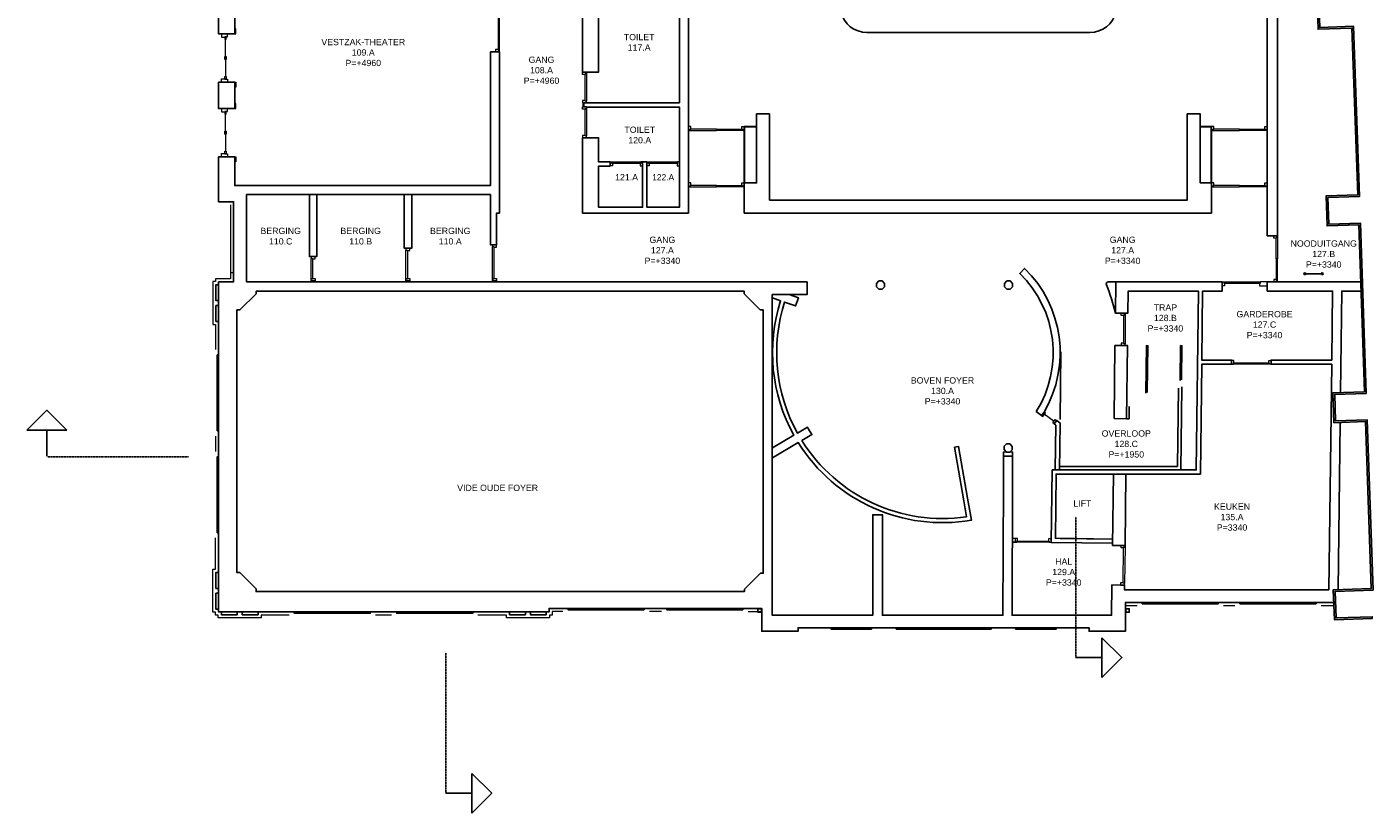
# Model space of a CAD drawing. Extents: x 14681 to 201383, y 146879 to 560554.
# Tile 7 of 15: x 74322 to 112908, y 499092 to 521626. Entities that reach past the tile are written whole.
import ezdxf

# ---------------------------------------------------------------- set-up
doc = ezdxf.new("R2010")
doc.units = 0
doc.header["$MEASUREMENT"] = 0
doc.linetypes.add('DASHDOT', pattern=[25.4, 12.7, -6.35, 0, -6.35])
doc.layers.add('0.09', color=7, linetype='CONTINUOUS', lineweight=9)
doc.layers.add('BESTAANDE KOZIJNEN', color=5, linetype='CONTINUOUS', lineweight=13)
for name, color, linetype in [('0.18', 1, 'CONTINUOUS'), ('0.25', 2, 'CONTINUOUS'), ('DOORSNEDEN', 3, 'CONTINUOUS')]:
    doc.layers.add(name, color=color, linetype=linetype)

# ---------------------------------------------------------------- blocks, each defined once
blk = doc.blocks.new('31-01')
at = {"layer": 'BESTAANDE KOZIJNEN'}
for points in [[(80, 1380), (80, 1290), (180, 1290), (180, 1300), (250, 1300), (250, 1380)], [(220, 1300), (180, 1300), (180, 1220), (220, 1220)], [(460, 1380), (490, 1380), (490, 1525), (460, 1525)], [(220, 730), (180, 730), (180, 650), (220, 650)], [(220, 650), (180, 650), (180, 730), (220, 730)], [(80, 0), (80, 90), (180, 90), (180, 80), (250, 80), (250, 0)], [(220, 80), (180, 80), (180, 160), (220, 160)], [(460, 0), (490, 0), (490, -145), (460, -145)]]:
    blk.add_lwpolyline(points, close=True, dxfattribs=at)
for points in [[(200, 730), (200, 1220)], [(200, 650), (200, 160)]]:
    blk.add_lwpolyline(points, dxfattribs=at)
blk = doc.blocks.new('67114_dm800_L')
at = {"layer": 'BESTAANDE KOZIJNEN'}
for points in [[(0, 934), (0, 882), (-40, 882), (-40, 867), (-114, 867), (-114, 934)], [(-40, 882), (0, 882), (0, 52), (-40, 52)], [(0, 0), (0, 52), (-40, 52), (-40, 67), (-114, 67), (-114, 0)]]:
    blk.add_lwpolyline(points, close=True, dxfattribs=at)
blk = doc.blocks.new('67114_dm800_R')
at = {"layer": 'BESTAANDE KOZIJNEN'}
for points in [[(0, 934), (0, 882), (-40, 882), (-40, 867), (-114, 867), (-114, 934)], [(-40, 882), (0, 882), (0, 52), (-40, 52)], [(0, 0), (0, 52), (-40, 52), (-40, 67), (-114, 67), (-114, 0)]]:
    blk.add_lwpolyline(points, close=True, dxfattribs=at)
blk = doc.blocks.new('67114_dm750_R')
at = {"layer": 'BESTAANDE KOZIJNEN'}
for points in [[(0, 884), (0, 832), (-40, 832), (-40, 817), (-114, 817), (-114, 884)], [(-40, 832), (0, 832), (0, 52), (-40, 52)], [(0, 0), (0, 52), (-40, 52), (-40, 67), (-114, 67), (-114, 0)]]:
    blk.add_lwpolyline(points, close=True, dxfattribs=at)
blk = doc.blocks.new('67114_dm750_L')
at = {"layer": 'BESTAANDE KOZIJNEN'}
for points in [[(0, 884), (0, 832), (-40, 832), (-40, 817), (-114, 817), (-114, 884)], [(-40, 832), (0, 832), (0, 52), (-40, 52)], [(0, 0), (0, 52), (-40, 52), (-40, 67), (-114, 67), (-114, 0)]]:
    blk.add_lwpolyline(points, close=True, dxfattribs=at)
blk = doc.blocks.new('67114_dm1466_D')
at = {"layer": 'BESTAANDE KOZIJNEN'}
for points in [[(0, 1600), (0, 1548), (-40, 1548), (-40, 1533), (-114, 1533), (-114, 1600)], [(-40, 1548), (0, 1548), (0, 800), (-40, 800)], [(-40, 52), (0, 52), (0, 800), (-40, 800)], [(0, 0), (0, 52), (-40, 52), (-40, 67), (-114, 67), (-114, 0)]]:
    blk.add_lwpolyline(points, close=True, dxfattribs=at)
blk = doc.blocks.new('67114_dm1000_R')
at = {"layer": 'BESTAANDE KOZIJNEN'}
for points in [[(0, 1134), (0, 1082), (-40, 1082), (-40, 1067), (-114, 1067), (-114, 1134)], [(-40, 1082), (0, 1082), (0, 52), (-40, 52)], [(0, 0), (0, 52), (-40, 52), (-40, 67), (-114, 67), (-114, 0)]]:
    blk.add_lwpolyline(points, close=True, dxfattribs=at)
blk = doc.blocks.new('67114_dm1000_L')
at = {"layer": 'BESTAANDE KOZIJNEN'}
for points in [[(0, 1134), (0, 1082), (-40, 1082), (-40, 1067), (-114, 1067), (-114, 1134)], [(-40, 1082), (0, 1082), (0, 52), (-40, 52)], [(0, 0), (0, 52), (-40, 52), (-40, 67), (-114, 67), (-114, 0)]]:
    blk.add_lwpolyline(points, close=True, dxfattribs=at)
blk = doc.blocks.new('67114_dm1850_D')
at = {"layer": 'BESTAANDE KOZIJNEN'}
for points in [[(0, 1984), (0, 1932), (-40, 1932), (-40, 1917), (-114, 1917), (-114, 1984)], [(-40, 1932), (0, 1932), (0, 992), (-40, 992)], [(-40, 52), (0, 52), (0, 992), (-40, 992)], [(0, 0), (0, 52), (-40, 52), (-40, 67), (-114, 67), (-114, 0)]]:
    blk.add_lwpolyline(points, close=True, dxfattribs=at)
blk = doc.blocks.new('67114_dm900_R')
at = {"layer": 'BESTAANDE KOZIJNEN'}
for points in [[(0, 1034), (0, 982), (-40, 982), (-40, 967), (-114, 967), (-114, 1034)], [(-40, 982), (0, 982), (0, 52), (-40, 52)], [(0, 0), (0, 52), (-40, 52), (-40, 67), (-114, 67), (-114, 0)]]:
    blk.add_lwpolyline(points, close=True, dxfattribs=at)
blk = doc.blocks.new('67114_dm560_R')
at = {"layer": 'BESTAANDE KOZIJNEN'}
for points in [[(0, 694), (0, 642), (-40, 642), (-40, 627), (-114, 627), (-114, 694)], [(-40, 642), (0, 642), (0, 52), (-40, 52)], [(0, 0), (0, 52), (-40, 52), (-40, 67), (-114, 67), (-114, 0)]]:
    blk.add_lwpolyline(points, close=True, dxfattribs=at)
blk = doc.blocks.new('67114_dm1190_D')
at = {"layer": 'BESTAANDE KOZIJNEN'}
for points in [[(0, 1324), (0, 1272), (-40, 1272), (-40, 1257), (-114, 1257), (-114, 1324)], [(-40, 1272), (0, 1272), (0, 662), (-40, 662)], [(-40, 52), (0, 52), (0, 662), (-40, 662)], [(0, 0), (0, 52), (-40, 52), (-40, 67), (-114, 67), (-114, 0)]]:
    blk.add_lwpolyline(points, close=True, dxfattribs=at)
blk = doc.blocks.new('67114_dm900_L')
at = {"layer": 'BESTAANDE KOZIJNEN'}
for points in [[(0, 1034), (0, 982), (-40, 982), (-40, 967), (-114, 967), (-114, 1034)], [(-40, 982), (0, 982), (0, 52), (-40, 52)], [(0, 0), (0, 52), (-40, 52), (-40, 67), (-114, 67), (-114, 0)]]:
    blk.add_lwpolyline(points, close=True, dxfattribs=at)

msp = doc.modelspace()

# ---------------------------------------------------------------- hatches: boundary and pattern name
at = {"layer": '0.25'}
msp.add_hatch(color=256, dxfattribs=at).paths.add_polyline_path([(112886, 504671), (111798, 504633), (111768, 505493), (112856, 505530), (112691, 510312), (111786, 510280), (111756, 511140), (112661, 511171), (112496, 515953), (111591, 515921), (111561, 516781), (112467, 516812), (112301, 521594), (111332, 521560), (111302, 522420), (112272, 522453), (112107, 527212), (111138, 527179), (111109, 528022), (112078, 528056), (111915, 532777), (110946, 532744), (110916, 533594), (111886, 533628), (111719, 538445), (110750, 538411), (110721, 539241), (111691, 539274), (111526, 544037), (110781, 544011), (110752, 544841), (111497, 544866), (111377, 548354), (92847, 547579), (92847, 554055), (79817, 554055), (79817, 558264), (79867, 558264), (79867, 554105), (92897, 554105), (92897, 547631), (111425, 548406), (111549, 544818), (110804, 544792), (110829, 544063), (111574, 544089), (111742, 539226), (110773, 539193), (110798, 538463), (111768, 538496), (111937, 533579), (110968, 533546), (110994, 532795), (111963, 532829), (112130, 528008), (111160, 527974), (111186, 527231), (112156, 527264), (112323, 522405), (111354, 522372), (111380, 521612), (112350, 521645), (112518, 516764), (111613, 516733), (111639, 515973), (112544, 516004), (112713, 511123), (111808, 511092), (111834, 510332), (112739, 510363), (112908, 505482), (111820, 505444), (111846, 504685), (112884, 504721)])

# ---------------------------------------------------------------- linework, layer by layer
at = {"layer": '0.09'}
for points in [[(80157, 516523), (80157, 516523), (80157, 514541)], [(80247, 514581), (80157, 514581), (80157, 514406), (79727, 514406), (79727, 514406), (79727, 514406), (79727, 514326), (79647, 514326), (79647, 513096), (79727, 513096), (79727, 512376)], [(79727, 509899), (79727, 509455)], [(81834, 504769), (81037, 504769), (81037, 504689), (79807, 504689), (79807, 504769), (79727, 504769), (79727, 504849), (79647, 504849), (79647, 506079), (79727, 506079), (79727, 506978), (79727, 506978)], [(84771, 504769), (84314, 504769)], [(89684, 504869), (89377, 504869), (89377, 504769), (89297, 504769), (89297, 504689), (88067, 504689), (88067, 504769), (87251, 504769)], [(92512, 504869), (92164, 504869)], [(94992, 504869), (95387, 504869)], [(105807, 505042), (106142, 505042)], [(108622, 505042), (108942, 505042)], [(111422, 505042), (111783, 505042)]]:
    msp.add_lwpolyline(points, dxfattribs=at)
at = {"layer": '0.18'}
msp.add_lwpolyline([(95610, 528472), (95633, 528472, -0.346703), (96216, 528012), (97650, 522055, 0.341241), (98399, 521465), (104792, 521465, 0.341217), (105541, 522055), (106974, 528012, -0.346703), (107558, 528472), (107580, 528472)], format="xyb", dxfattribs=at)
for points in [[(110977, 514551), (111427, 514551)], [(106436, 511143), (106453, 512489), (106413, 512490), (106396, 511128)], [(107377, 511493), (107389, 512490), (107429, 512489), (107417, 511508)], [(79817, 512226), (79777, 512226), (79777, 510049), (79817, 510049)], [(103938, 510370), (103962, 512312)], [(103921, 509030), (107301, 509030), (107329, 511276)], [(107429, 511313), (107400, 508927)], [(105843, 510397), (105913, 510396), (105917, 510751)], [(101175, 508044), (100911, 509578), (101029, 509598), (101285, 508116)], [(102313, 508507), (102316, 509323), (102317, 509443), (102577, 509440), (102575, 509320), (102573, 508613)], [(79817, 509305), (79777, 509305), (79777, 507128), (79817, 507128)], [(102316, 509323), (102575, 509320)], [(106292, 505132), (106292, 505092), (108472, 505092), (108472, 505132)], [(109092, 505132), (109092, 505092), (111272, 505092), (111272, 505132)], [(81984, 504859), (81984, 504819), (84164, 504819), (84164, 504859)], [(84921, 504859), (84921, 504819), (87101, 504819), (87101, 504859)], [(89834, 504959), (89834, 504919), (92014, 504919), (92014, 504959)], [(92662, 504959), (92662, 504919), (94842, 504919), (94842, 504959)]]:
    msp.add_lwpolyline(points, dxfattribs=at)
for points in [[(98535, 504363), (97375, 504363), (97375, 504403), (98535, 504403)], [(99235, 504363), (101960, 504363), (101960, 504403), (99235, 504403)], [(102660, 504363), (103820, 504363), (103820, 504403), (102660, 504403)]]:
    msp.add_lwpolyline(points, close=True, dxfattribs=at)
for centre in [(110952, 514551), (111452, 514551)]:
    msp.add_circle(centre, 25, dxfattribs=at)
at = {"layer": '0.25'}
for points in [[(110173, 530097), (110173, 515639), (109875, 515639), (109875, 529862)], [(93025, 524241), (93025, 520506), (93025, 519451), (90361, 519451), (90361, 519449), (90282, 519449), (90282, 519333), (90361, 519333), (90361, 519331), (93025, 519331), (93025, 516456), (92091, 516456), (92091, 517756), (91971, 517756), (91971, 516456), (90707, 516456), (90707, 517636), (91037, 517636), (91037, 517756), (90707, 517756), (90707, 518449), (90247, 518449), (90247, 516290), (93285, 516290), (93285, 520506), (93285, 528804)], [(90247, 525606), (90247, 520333), (90707, 520333), (90707, 522941)], [(111354, 522372), (111380, 521612), (112350, 521645), (112518, 516764), (111613, 516733), (111639, 515973), (112544, 516004), (112713, 511123), (111808, 511092), (111834, 510332), (112739, 510363), (112908, 505482), (111820, 505444), (111846, 504685), (112884, 504721), (112886, 504671), (111798, 504633), (111768, 505493), (112856, 505530), (112691, 510312), (111786, 510280), (111756, 511140), (112661, 511171), (112496, 515953), (111591, 515921), (111561, 516781), (112467, 516812), (112301, 521594), (111332, 521560), (111302, 522420)], [(102313, 508507), (102299, 504763), (98842, 504763), (98842, 507645), (98567, 507645), (98567, 504763), (95687, 504763), (95687, 504763), (95687, 513956), (96682, 513956), (96682, 514316), (80617, 514316), (80617, 516820), (82817, 516820), (87607, 516820), (87607, 515384), (87782, 515384), (87782, 516290), (87867, 516290), (87867, 520909), (87607, 520909), (87607, 517080), (82817, 517080), (80277, 517080), (80277, 517905), (79817, 517905), (79817, 516613), (80247, 516613), (80247, 514316), (79817, 514316), (79817, 504859), (89287, 504859), (89287, 504959), (95387, 504959), (95387, 504303), (96427, 504303), (96427, 504403), (96427, 504403), (104767, 504403), (104767, 504403), (104767, 504303), (105807, 504303), (105807, 505132), (111780, 505132)], [(94885, 517154), (94885, 518773), (95235, 518773)], [(94895, 517154), (94895, 518763), (95235, 518763)], [(108275, 517154), (108275, 518773), (107955, 518773)], [(108265, 517154), (108265, 518763), (107955, 518763)], [(79817, 513781), (79737, 513781), (79737, 514236), (79817, 514236)], [(80888, 514056), (80888, 513976), (80425, 513513), (80340, 513513), (80340, 505986), (80425, 505986), (80888, 505523), (80888, 505443), (94888, 505443), (94888, 505508), (95347, 505967), (95427, 505967), (95427, 513513), (95342, 513513), (94879, 513976), (94879, 514056), (80888, 514056)], [(102573, 508613), (102559, 504763), (105413, 504763), (105424, 505633), (105784, 505628), (105782, 505492), (109167, 505492), (111643, 505492), (111723, 511955), (109986, 511955), (109986, 512075), (111724, 512075), (111749, 514056), (109875, 514056), (109875, 514316), (112553, 514316), (112562, 514053), (112009, 514053), (111973, 511147)], [(79817, 513186), (79737, 513186), (79737, 513641), (79817, 513641)], [(103920, 508930), (103936, 510270), (103841, 510343), (103768, 510247), (103816, 510211), (103800, 508930)], [(111903, 505497), (111962, 510286)], [(102646, 506967), (102567, 506968)], [(102645, 506853), (102567, 506854)], [(103941, 506966), (105440, 506948)], [(79817, 505989), (79737, 505989), (79737, 505534), (79817, 505534)], [(79817, 505394), (79737, 505394), (79737, 504939), (79817, 504939)], [(80352, 504859), (80352, 504779), (79897, 504779), (79897, 504859)], [(80947, 504859), (80947, 504779), (80492, 504779), (80492, 504859)], [(88157, 504859), (88157, 504779), (88612, 504779), (88612, 504859)], [(88752, 504859), (88752, 504779), (89207, 504779), (89207, 504859)]]:
    msp.add_lwpolyline(points, dxfattribs=at)
for points in [[(79817, 522185), (80277, 522185), (80277, 521425), (79817, 521425)], [(79817, 520045), (80277, 520045), (80277, 519285), (79817, 519285)], [(95610, 516665), (95610, 516665), (95610, 519135), (95610, 519135), (95235, 519135), (95235, 517154), (95235, 517154), (95235, 517154), (94885, 517154), (94885, 516290), (94885, 516290), (108275, 516290), (108275, 516290), (108275, 517154), (107955, 517154), (107955, 517154), (107955, 517154), (107955, 519135), (107580, 519135), (107580, 519135), (107580, 516665), (107580, 516665)], [(82417, 516820), (82631, 516820), (82631, 515044), (82417, 515044)], [(85137, 516820), (85351, 516820), (85351, 515284), (85137, 515284)], [(98743, 514344), (98675, 514276), (98675, 514180), (98743, 514113), (98838, 514113), (98906, 514180), (98906, 514276), (98838, 514344)], [(102412, 514344), (102345, 514276), (102345, 514180), (102412, 514113), (102508, 514113), (102576, 514180), (102576, 514276), (102508, 514344)], [(103705, 508930), (107838, 508930), (107903, 514056), (105888, 514056), (105880, 513424), (105520, 513424), (105531, 514316), (108585, 514316), (108585, 514056), (108023, 514056), (107998, 512075), (108852, 512075), (108852, 511955), (107997, 511955), (107958, 508808), (105463, 508808), (103823, 508808), (103801, 506968), (105440, 506948), (105439, 506828), (103679, 506849), (103705, 508930), (103705, 508930), (103705, 508930)], [(105483, 510401), (105843, 510397), (105869, 512490), (105509, 512494)], [(102402, 509673), (102334, 509606), (102332, 509511), (102399, 509442), (102495, 509441), (102563, 509508), (102564, 509604), (102498, 509672)], [(105438, 506762), (105798, 506762), (105823, 508808), (105463, 508808)], [(95377, 504949), (95277, 504949), (95277, 504849), (95377, 504849)], [(105817, 504949), (105917, 504949), (105917, 504849), (105817, 504849)]]:
    msp.add_lwpolyline(points, close=True, dxfattribs=at)
msp.add_lwpolyline([(103477, 510587), (103405, 510490), (103252, 510603, 0.35343), (102780, 514562), (102920, 514705, -0.344647)], format="xyb", close=True, dxfattribs=at)
for points in [[(105531, 514316), (105317, 514316, 0.538926), (105262, 514232, -0.042638), (105520, 513424)], [(95693, 509565), (96305, 509925, -0.207056), (95925, 513776), (95693, 513857)], [(96170, 513956), (96434, 513864), (96352, 513628), (96039, 513737, 0.206718), (96409, 509986), (96696, 510155, 0.014144), (96822, 509940), (96536, 509771, 0.297746), (101254, 507587), (101175, 508044)], [(101285, 508116), (101393, 507488, -0.304809), (96432, 509710), (95693, 509275)]]:
    msp.add_lwpolyline(points, format="xyb", dxfattribs=at)
at = {"layer": 'BESTAANDE KOZIJNEN'}
for points in [[(90262, 519449), (90282, 519449), (90282, 519333), (90262, 519333)], [(108585, 514316), (108637, 514316), (108637, 514276), (108652, 514276), (108652, 514202), (108585, 514202)], [(108637, 514276), (108637, 514316), (109667, 514316), (109667, 514276)], [(109875, 514316), (109667, 514316), (109667, 514276), (109652, 514276), (109652, 514202), (109875, 514202)], [(103518, 510556), (103477, 510587), (103405, 510490), (103446, 510460)]]:
    msp.add_lwpolyline(points, close=True, dxfattribs=at)
for points in [[(103484, 510537), (103764, 510326)], [(103800, 510373), (103841, 510343), (103768, 510247), (103728, 510278), (103800, 510373)]]:
    msp.add_lwpolyline(points, dxfattribs=at)
at = {"layer": 'DOORSNEDEN', "linetype": 'Continuous', "ltscale": 0.2}
for points in [[(74322, 510068), (74891, 510638), (75461, 510068)], [(74322, 510068), (75461, 510068)], [(74891, 510068), (74891, 509319)], [(105137, 504120), (105137, 502981)], [(105137, 504120), (105707, 503551), (105137, 502981)], [(105137, 503551), (104389, 503551)], [(87078, 500231), (87078, 499092)], [(87078, 500231), (87647, 499662), (87078, 499092)], [(87078, 499662), (86329, 499662)]]:
    msp.add_lwpolyline(points, dxfattribs=at)
at = {"layer": 'DOORSNEDEN', "linetype": 'DASHDOT'}
for points in [[(74918, 509307), (78952, 509307)], [(104389, 503551), (104389, 507585)], [(86329, 499662), (86329, 503696)]]:
    msp.add_lwpolyline(points, dxfattribs=at)

# ---------------------------------------------------------------- block references
at = {"layer": '0.25', "rotation": 269.7769287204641}
msp.add_blockref('67114_dm900_L', (102645, 506853), dxfattribs=at)
at = {"layer": 'BESTAANDE KOZIJNEN'}
for name, p in [('67114_dm1850_D', (87867, 520909)), ('31-01', (79817, 520045)), ('67114_dm750_L', (90361, 519449)), ('31-01', (79817, 517905)), ('67114_dm750_R', (90361, 518449)), ('67114_dm1190_D', (110173, 514316)), ('67114_dm800_R', (105801, 512490))]:
    msp.add_blockref(name, p, dxfattribs=at)
at = {"layer": 'BESTAANDE KOZIJNEN', "xscale": -1, "rotation": 90}
for p in [(94885, 518659), (94885, 517040)]:
    msp.add_blockref('67114_dm1466_D', p, dxfattribs=at)
at = {"layer": 'BESTAANDE KOZIJNEN'}
for name, p, rotation in [('67114_dm1466_D', (108275, 518659), 270), ('67114_dm800_R', (91971, 517756), 90), ('67114_dm800_L', (93025, 517756), 90), ('67114_dm1466_D', (108275, 517040), 270), ('67114_dm800_R', (85187, 515284), 180), ('67114_dm900_R', (87668, 515384), 180), ('67114_dm560_R', (82467, 515044), 180), ('67114_dm1000_R', (108852, 511955), 270), ('67114_dm1000_L', (105784, 505628), 359.2924004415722)]:
    msp.add_blockref(name, p, dxfattribs=dict(at, rotation=rotation))

# ---------------------------------------------------------------- texts
at = {"layer": '0.09', "char_height": 180, "width": 3040.82, "attachment_point": 5}
for s, insert in [('{\\fArial|b0|i0|c0|p34;TOILET\\P117.A}', (91871, 521186)), ('{\\fArial|b0|i0|c0|p34;VESTZAK-THEATER\\P109.A\\PP=+4960}', (83963, 520892)), ('{\\fArial|b0|i0|c0|p34;GANG\\P108.A\\PP=+4960}', (89072, 520384)), ('{\\fArial|b0|i0|c0|p34;TOILET\\P120.A}', (91888, 518529)), ('{\\fArial|b0|i0|c0|p34;121.A}', (91510, 517317)), ('122.A', (92559, 517317)), ('{\\fArial|b0|i0|c0|p34;BERGING\\P110.C}', (81596, 515629)), ('{\\fArial|b0|i0|c0|p34;BERGING\\P110.B}', (83888, 515629)), ('{\\fArial|b0|i0|c0|p34;BERGING\\P110.A}', (86456, 515629)), ('{\\fArial|b0|i0|c0|p34;GANG\\P127.A\\PP=+3340}', (92537, 515223)), ('{\\fArial|b0|i0|c0|p34;GANG\\P127.A\\PP=+3340}', (105730, 515223)), ('{\\fArial|b0|i0|c0|p34;NOODUITGANG\\P127.B\\PP=+3340}', (111493, 515116)), ('{\\fArial|b0|i0|c0|p34;TRAP\\P128.B\\PP=+3340}', (106955, 513283)), ('{\\fArial|b0|i0|c0|p34;GARDEROBE\\P127.C\\PP=+3340}', (109797, 513092)), ('{\\fArial|b0|i0|c0|p34;BOVEN FOYER\\P130.A\\PP=+3340}', (100566, 511193)), ('{\\fArial|b0|i0|c0|p34;OVERLOOP\\P128.C\\PP=+1950}', (105834, 509672)), ('{\\fArial|b0|i0|c0|p34;VIDE OUDE FOYER}', (87814, 508412)), ('{\\fArial|b0|i0|c0|p34;LIFT}', (104574, 507966)), ('{\\fArial|b0|i0|c0|p34;KEUKEN\\P135.A\\PP=3340}', (108865, 507576)), ('{\\fArial|b0|i0|c0|p34;HAL\\P129.A\\PP=+3340}', (104040, 506001))]:
    msp.add_mtext(s, dxfattribs=dict(at, insert=insert))

doc.saveas('drawing.dxf')
